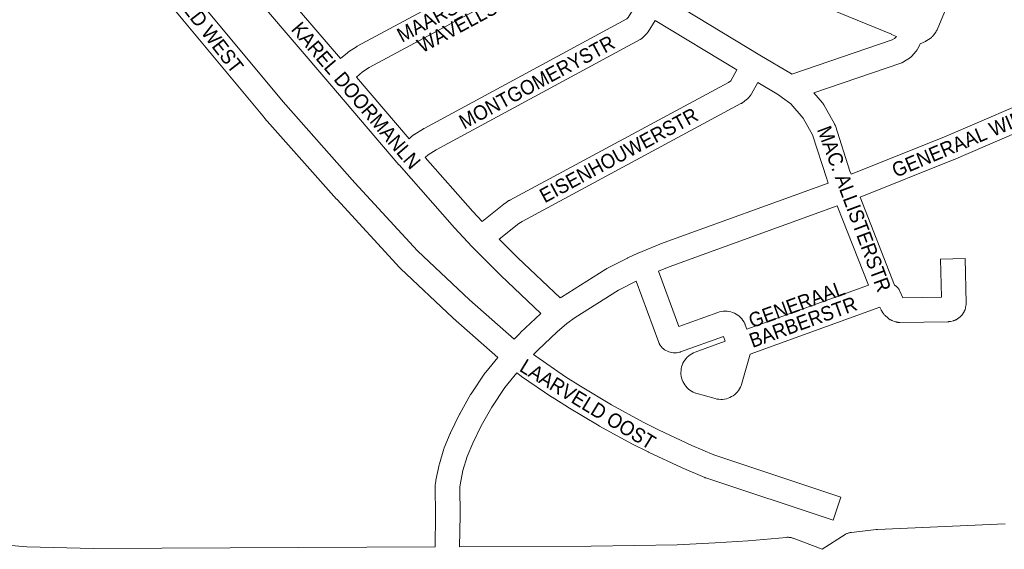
# Model space of a CAD drawing. Header units: metres. Extents: x 123819 to 142731, y 393440 to 405763.
# Tile 88 of 256: x 132066 to 132588, y 395052 to 395333. Entities that reach past the tile are written whole.
import ezdxf
from ezdxf.enums import TextEntityAlignment as Align

# ---------------------------------------------------------------- set-up
doc = ezdxf.new("R2010")
doc.units = ezdxf.units.M
doc.header["$MEASUREMENT"] = 0
for name, color, linetype, lineweight in [('gs-anno-wegen algemeen tekst', 7, 'Continuous', 0), ('gs-knt-hoofdweg', 7, 'Continuous', 0), ('gs-knt-wegen algemeen', 7, 'Continuous', 0)]:
    doc.layers.add(name, color=color, linetype=linetype, lineweight=lineweight)
doc.styles.add('Style-Arial', font='arial.ttf')

msp = doc.modelspace()

# ---------------------------------------------------------------- linework, layer by layer
at = {"layer": 'gs-knt-hoofdweg', "color": 7, "linetype": 'Continuous', "flags": 128}
for points in [[(131915.34, 395132.67), (131915.38, 395132.6), (131921.42, 395123.62), (131928.08, 395115.07), (131931.56, 395111.05), (131935.18, 395107.17), (131943.03, 395099.59), (131947, 395096.15), (131954.65, 395090.15), (131961.22, 395086.4), (131975.6, 395078.85), (131990.28, 395072.02), (132005.32, 395065.89), (132012.64, 395063.22), (132027.78, 395059.16), (132044.74, 395055.91), (132059.02, 395054), (132069.32, 395053.18), (132104.75, 395052.14), (132285.9, 395053.09)], [(132298.92, 395053.15), (132368.73, 395053.52), (132414.41, 395054.17), (132434.47, 395055.15), (132452.01, 395056.32), (132472.3, 395058.13), (132472.66, 395058.16), (132473.02, 395058.17), (132473.38, 395058.16), (132473.74, 395058.13), (132474.1, 395058.09), (132474.46, 395058.03), (132474.82, 395057.96), (132475.17, 395057.87), (132475.51, 395057.76), (132475.86, 395057.64), (132491.29, 395051.77), (132503.39, 395059.55), (132503.7, 395059.74), (132504.02, 395059.92), (132504.35, 395060.08), (132504.69, 395060.23), (132505.03, 395060.36), (132505.37, 395060.47), (132505.72, 395060.57), (132506.08, 395060.65), (132506.08, 395060.65), (132506.08, 395060.65), (132506.44, 395060.72), (132506.8, 395060.77), (132519.97, 395062.3), (132520.26, 395062.33), (132520.54, 395062.35), (132588.26, 395065.32)]]:
    msp.add_lwpolyline(points, dxfattribs=at)
at = {"layer": 'gs-knt-wegen algemeen', "color": 7, "linetype": 'Continuous', "flags": 128}
for points in [[(132096.67, 395418.96), (132120.75, 395391.41), (132120.87, 395391.26), (132162.18, 395341.03), (132205.31, 395289.17), (132243.38, 395246.32), (132276.67, 395210.17), (132304.13, 395184.19), (132327.92, 395163.27)], [(132319.25, 395153.56), (132295.44, 395174.49), (132295.27, 395174.65), (132267.55, 395200.87), (132267.39, 395201.02), (132267.24, 395201.19), (132233.76, 395237.55), (132233.68, 395237.63), (132195.51, 395280.6), (132195.37, 395280.76), (132152.16, 395332.72), (132152.14, 395332.75), (132110.88, 395382.91), (132086.54, 395410.77), (132082.89, 395412.37)], [(132235.71, 395312.17), (132239.38, 395315.28), (132239.6, 395315.46), (132239.82, 395315.62), (132240.05, 395315.78), (132244.16, 395318.44), (132244.38, 395318.58), (132244.61, 395318.71), (132333.07, 395366.44), (132333.09, 395366.46), (132333.68, 395367.19), (132336.92, 395372.22)], [(132571.83, 395374.86), (132552.18, 395327.53), (132552.07, 395327.27), (132551.94, 395327.01), (132551.8, 395326.76), (132551.65, 395326.52), (132551.5, 395326.28), (132550.32, 395324.61), (132550.14, 395324.37), (132549.94, 395324.13), (132549.74, 395323.89), (132549.52, 395323.67), (132549.29, 395323.46), (132549.05, 395323.27), (132548.81, 395323.08), (132548.55, 395322.9), (132546.87, 395321.81), (132546.66, 395321.68), (132546.45, 395321.55), (132546.22, 395321.44), (132546, 395321.33), (132543.28, 395320.1)], [(132348.06, 395365.48), (132344.44, 395359.86), (132344.32, 395359.67), (132344.19, 395359.49), (132344.05, 395359.31), (132342.89, 395357.86), (132342.7, 395357.64), (132342.51, 395357.43), (132342.3, 395357.22), (132342.09, 395357.03), (132341.08, 395356.15), (132340.86, 395355.96), (132340.63, 395355.79), (132340.39, 395355.62), (132340.14, 395355.47), (132339.89, 395355.32), (132251.02, 395307.38), (132247.48, 395305.08), (132244.18, 395302.28)], [(132342, 395176.98), (132320.73, 395197.04), (132320.57, 395197.2), (132305.58, 395212.34), (132305.46, 395212.47), (132296.38, 395222.16), (132296.24, 395222.31), (132266.81, 395255.82), (132266.76, 395255.88), (132230.03, 395298.78), (132230.03, 395298.78), (132193.28, 395341.75)], [(132207.42, 395345.25), (132235.71, 395312.17)], [(132411.24, 395342.47), (132458.11, 395314.09), (132474.96, 395304.04), (132475.21, 395303.88), (132475.22, 395303.87), (132528.47, 395322.07), (132529.65, 395322.85), (132530.61, 395323.94), (132530.64, 395323.99)], [(132528.05, 395325.07), (132478.14, 395345.69)], [(132272.18, 395269.57), (132273.68, 395271), (132273.87, 395271.18), (132274.07, 395271.35), (132274.28, 395271.51), (132274.49, 395271.66), (132274.71, 395271.81), (132279.72, 395274.95), (132279.9, 395275.06), (132280.08, 395275.16), (132387.6, 395333.28), (132388.31, 395334), (132391.57, 395339.15)], [(132402.71, 395332.41), (132398.93, 395326.44), (132398.77, 395326.21), (132398.61, 395325.99), (132398.44, 395325.77), (132398.26, 395325.56), (132398.07, 395325.36), (132396.19, 395323.45), (132395.99, 395323.26), (132395.78, 395323.08), (132395.57, 395322.9), (132395.35, 395322.73), (132395.12, 395322.58), (132394.89, 395322.43), (132394.65, 395322.29), (132286.46, 395263.81), (132282.19, 395261.13), (132280.72, 395259.72)], [(132446.01, 395306.2), (132402.71, 395332.41)], [(132528.05, 395325.06), (132528.05, 395325.06), (132528.05, 395325.06), (132528.05, 395325.07)], [(132528.05, 395325.06), (132528.05, 395325.06), (132528.05, 395325.06), (132528.05, 395325.07)], [(132530.64, 395323.99), (132528.05, 395325.06)], [(132543.28, 395320.1), (132543.23, 395319.98), (132543.12, 395319.75), (132543.01, 395319.53), (132541.76, 395317.16), (132541.61, 395316.88), (132541.44, 395316.62), (132541.26, 395316.36), (132541.07, 395316.11), (132540.87, 395315.87), (132538.81, 395313.56), (132538.62, 395313.36), (132538.42, 395313.16), (132538.22, 395312.97), (132538, 395312.79), (132537.78, 395312.62), (132537.55, 395312.46), (132534.97, 395310.76), (132534.74, 395310.61), (132534.49, 395310.47), (132534.25, 395310.34), (132534, 395310.22), (132533.74, 395310.12), (132533.48, 395310.02), (132486.76, 395294.06)], [(132506.7, 395250.79), (132555.79, 395270.45), (132650.43, 395311.2), (132650.69, 395311.31), (132650.95, 395311.4), (132651.22, 395311.48), (132652.99, 395311.99), (132653.25, 395312.06), (132653.51, 395312.11), (132653.77, 395312.16), (132654.03, 395312.2), (132657.69, 395312.62), (132657.96, 395312.64), (132658.23, 395312.66), (132658.5, 395312.66), (132658.77, 395312.65), (132659.04, 395312.63), (132669.94, 395311.61), (132670.17, 395311.59), (132675.19, 395310.95), (132675.5, 395310.9), (132679.9, 395310.12), (132680.2, 395310.06), (132685.75, 395308.81)], [(132310.84, 395225.76), (132322.39, 395234.98), (132322.62, 395235.16), (132322.86, 395235.33), (132325.11, 395236.81), (132325.36, 395236.97), (132325.62, 395237.11), (132441.6, 395299.51), (132442.76, 395300.38), (132446.01, 395306.2)], [(132244.18, 395302.28), (132272.18, 395269.57)], [(132457.17, 395299.49), (132453.81, 395293.46), (132453.65, 395293.19), (132453.47, 395292.92), (132453.28, 395292.67), (132453.08, 395292.42), (132452.22, 395291.4), (132452.02, 395291.18), (132451.82, 395290.97), (132451.61, 395290.77), (132451.39, 395290.58), (132451.16, 395290.4), (132449.02, 395288.8), (132448.82, 395288.66), (132448.62, 395288.52), (132448.41, 395288.4), (132448.2, 395288.28), (132332.04, 395225.79), (132330.28, 395224.62), (132319.93, 395216.36)], [(132470.3, 395291.36), (132468.03, 395293.01), (132457.17, 395299.49)], [(132683.93, 395295.88), (132677.49, 395297.32), (132673.38, 395298.05), (132668.62, 395298.66), (132658.51, 395299.61), (132656.05, 395299.32), (132655.19, 395299.08), (132560.86, 395258.46), (132560.71, 395258.4), (132511.47, 395238.67)], [(132486.76, 395294.06), (132491.41, 395288.65), (132491.57, 395288.45), (132491.73, 395288.24), (132491.88, 395288.03), (132492.02, 395287.81), (132492.15, 395287.59), (132497.75, 395277.61), (132497.87, 395277.38), (132497.98, 395277.15), (132498.09, 395276.91), (132498.18, 395276.67), (132498.26, 395276.43), (132506.01, 395252.53), (132506.7, 395250.79)], [(132470.3, 395291.35), (132470.3, 395291.35), (132470.3, 395291.36)], [(132470.3, 395291.35), (132470.3, 395291.35), (132470.3, 395291.36)], [(132494.53, 395246.15), (132493.83, 395247.93), (132493.75, 395248.12), (132493.68, 395248.32), (132486.08, 395271.8), (132481.11, 395280.66), (132474.63, 395288.2), (132470.3, 395291.35)], [(132280.72, 395259.72), (132305.95, 395230.98), (132310.84, 395225.76)], [(132352.32, 395185.15), (132352.67, 395185.41), (132352.86, 395185.54), (132353.05, 395185.67), (132376.53, 395200.46), (132376.78, 395200.6), (132377.03, 395200.74), (132387.99, 395206.36), (132388.24, 395206.48), (132393.48, 395208.9), (132393.7, 395208.99), (132405.17, 395213.77), (132405.45, 395213.88), (132494.53, 395246.15)], [(132499.3, 395234.03), (132410.03, 395201.69), (132404.47, 395199.38)], [(132515.78, 395191.89), (132499.3, 395234.03)], [(132319.93, 395216.36), (132329.75, 395206.43), (132352.32, 395185.15)], [(132404.47, 395199.38), (132415.31, 395170.05), (132435.85, 395177.51), (132436.82, 395177.81), (132437.8, 395178.03), (132438.8, 395178.16), (132439.81, 395178.2), (132440.82, 395178.15), (132441.82, 395178.02), (132442.81, 395177.8), (132443.77, 395177.49), (132444.7, 395177.1), (132445.59, 395176.63), (132446.44, 395176.08), (132447.24, 395175.46), (132447.98, 395174.77), (132448.65, 395174.03), (132449.26, 395173.22), (132449.8, 395172.37), (132450.26, 395171.47), (132450.37, 395171.21), (132450.46, 395170.95), (132451.32, 395168.57), (132515.78, 395191.89)], [(132392.55, 395194.07), (132383.23, 395189.29), (132360.18, 395174.77), (132355.81, 395171.57), (132350.65, 395167.24), (132340.35, 395157.44), (132338.12, 395155.1)], [(132521.93, 395180.27), (132453.15, 395155.38), (132448.54, 395139.26), (132448.46, 395139), (132448.37, 395138.73), (132447.97, 395137.81), (132447.49, 395136.93), (132446.94, 395136.09), (132446.32, 395135.31), (132445.63, 395134.58), (132444.89, 395133.91), (132444.08, 395133.31), (132443.23, 395132.79), (132442.33, 395132.34), (132441.4, 395131.97), (132440.44, 395131.68), (132439.46, 395131.47), (132438.47, 395131.36), (132437.47, 395131.32), (132436.47, 395131.38), (132435.47, 395131.52), (132434.5, 395131.75), (132434.49, 395131.76), (132424.3, 395134.64), (132424.03, 395134.72), (132423.77, 395134.81), (132422.85, 395135.21), (132421.97, 395135.68), (132421.13, 395136.22), (132420.35, 395136.84), (132419.62, 395137.52), (132418.95, 395138.27), (132418.35, 395139.07), (132417.82, 395139.91), (132417.36, 395140.8), (132416.99, 395141.73), (132416.7, 395142.69), (132416.49, 395143.66), (132416.36, 395144.66), (132416.33, 395145.66), (132416.38, 395146.65), (132416.51, 395147.64), (132416.73, 395148.62), (132417.04, 395149.57), (132417.43, 395150.49), (132417.89, 395151.38), (132418.43, 395152.22), (132419.04, 395153.01), (132419.72, 395153.74), (132420.46, 395154.42), (132421.26, 395155.02), (132422.1, 395155.56), (132422.99, 395156.02), (132423.91, 395156.4), (132439.78, 395162.15), (132438.86, 395164.75), (132416.14, 395156.49), (132415.87, 395156.4), (132415.59, 395156.32), (132414.78, 395156.14), (132413.96, 395156.04), (132413.14, 395156), (132412.31, 395156.04), (132411.49, 395156.14), (132410.68, 395156.32), (132409.9, 395156.57), (132409.13, 395156.89), (132408.4, 395157.27), (132407.7, 395157.71), (132407.04, 395158.21), (132406.43, 395158.77), (132405.87, 395159.38), (132405.37, 395160.03), (132405.21, 395160.27), (132405.06, 395160.51), (132404.92, 395160.75), (132404.8, 395161.01), (132404.68, 395161.27), (132404.58, 395161.53), (132392.55, 395194.07)], [(132327.92, 395163.27), (132331.04, 395166.54), (132331.26, 395166.76), (132341.83, 395176.81), (132341.98, 395176.95), (132342, 395176.98)], [(132285.9, 395053.09), (132286.21, 395070.03), (132286, 395084.98), (132286.01, 395085.28), (132286.02, 395085.59), (132286.05, 395085.89), (132286.32, 395087.95), (132286.35, 395088.18), (132286.39, 395088.41), (132288.03, 395096.54), (132288.1, 395096.84), (132288.19, 395097.14), (132290.6, 395105.07), (132290.7, 395105.37), (132290.81, 395105.66), (132293.98, 395113.32), (132294.06, 395113.49), (132294.14, 395113.67), (132298.77, 395123.22), (132298.87, 395123.41), (132298.97, 395123.59), (132304.8, 395133.89), (132304.92, 395134.09), (132305.05, 395134.29), (132312.34, 395145.22), (132312.47, 395145.41), (132312.61, 395145.6), (132312.76, 395145.78), (132319.25, 395153.56)], [(132329.38, 395145.37), (132322.97, 395137.71), (132316.01, 395127.26), (132310.4, 395117.36), (132305.94, 395108.16), (132302.97, 395100.97), (132300.73, 395093.65), (132299.2, 395086.07), (132299.03, 395084.7), (132299.23, 395070.11), (132299.23, 395069.9), (132298.92, 395053.15)], [(132497.02, 395067.18), (132497.01, 395067.18), (132429.52, 395089.67), (132429.27, 395089.76), (132429.02, 395089.86), (132416.92, 395095.02), (132416.72, 395095.11), (132399.13, 395103.33), (132398.95, 395103.42), (132390.38, 395107.75), (132390.21, 395107.84), (132373.17, 395117.11), (132372.94, 395117.24), (132356.29, 395127.2), (132356.13, 395127.3), (132348.04, 395132.48), (132347.88, 395132.59), (132331.84, 395143.56), (132331.64, 395143.7), (132329.38, 395145.37)]]:
    msp.add_lwpolyline(points, dxfattribs=at)
for points in [[(132511.47, 395238.67), (132529.7, 395192.04), (132530.55, 395191.36), (132530.78, 395191.17), (132530.99, 395190.97), (132531.2, 395190.76), (132531.4, 395190.54), (132531.59, 395190.31), (132531.77, 395190.07), (132531.94, 395189.83), (132532.09, 395189.58), (132532.24, 395189.32), (132532.37, 395189.05), (132532.49, 395188.78), (132533.98, 395185.2), (132554.54, 395185.53), (132554.04, 395205.81, -0.384918), (132554.05, 395205.82), (132567.04, 395206.14, -0.384918), (132567.05, 395206.13), (132567.63, 395182.49), (132567.63, 395182.17), (132567.62, 395181.86), (132567.59, 395181.55), (132567.54, 395181.23), (132567.35, 395180.13), (132567.3, 395179.83), (132567.22, 395179.53), (132567.14, 395179.24), (132567.04, 395178.95), (132566.92, 395178.66), (132566.8, 395178.38), (132566.66, 395178.11), (132566.5, 395177.85), (132566.34, 395177.59), (132565.45, 395176.27), (132565.27, 395176.02), (132565.09, 395175.78), (132564.89, 395175.55), (132564.68, 395175.33), (132564.47, 395175.12), (132564.24, 395174.92), (132564, 395174.73), (132563.76, 395174.55), (132563.1, 395174.09), (132562.84, 395173.93), (132562.58, 395173.77), (132562.31, 395173.63), (132562.04, 395173.5), (132561.76, 395173.38), (132561.47, 395173.28), (132561.18, 395173.18), (132560.89, 395173.11), (132559.34, 395172.74), (132559.06, 395172.68), (132558.78, 395172.63), (132558.5, 395172.6), (132558.22, 395172.58), (132557.94, 395172.56), (132532.54, 395172.15), (132532.24, 395172.15), (132531.95, 395172.17), (132531.65, 395172.2), (132531.36, 395172.24), (132531.07, 395172.29), (132530.78, 395172.36), (132530.5, 395172.44), (132530.22, 395172.54), (132528.27, 395173.24), (132527.98, 395173.36), (132527.7, 395173.48), (132527.41, 395173.62), (132527.14, 395173.78), (132526.88, 395173.95), (132526.62, 395174.13), (132526.37, 395174.32), (132526.13, 395174.53), (132524.6, 395175.91), (132524.37, 395176.12), (132524.16, 395176.35), (132523.95, 395176.58), (132523.76, 395176.83), (132523.57, 395177.08), (132523.41, 395177.34), (132522.86, 395178.23), (132522.74, 395178.45), (132522.62, 395178.67), (132522.51, 395178.9), (132522.41, 395179.13), (132521.93, 395180.27)], [(132338.12, 395155.1), (132339.29, 395154.24), (132355.15, 395143.39), (132363.06, 395138.32), (132379.51, 395128.49), (132396.34, 395119.33), (132404.73, 395115.09), (132422.13, 395106.95), (132433.88, 395101.94), (132501.13, 395079.53, -0.384875), (132501.13, 395079.52), (132497.02, 395067.19), (132497.02, 395067.18)]]:
    msp.add_lwpolyline(points, format="xyb", dxfattribs=at)

# ---------------------------------------------------------------- texts
at = {"layer": 'gs-anno-wegen algemeen tekst', "color": 7, "style": 'Style-Arial', "width": 0.909091}
for s, rotation, p in [('LAARVELD WEST', 307.7426, (132156.66, 395338.4)), ('MAARSCHALK ', 28.2914, (132297.46, 395340.53)), ('WAVELLSTR', 28.2242, (132303.42, 395332.38)), ('KAREL DOORMANLN', 310.5261, (132244.02, 395292.6)), ('MONTGOMERYSTR', 28.3957, (132339.9, 395299.74)), ('GENERAAL WINKELMANSTR', 22.8013, (132590.95, 395278.58)), ('EISENHOUWERSTR', 28.3957, (132383.34, 395260.95)), ('MAC. ALLISTERSTR', 290.4314, (132508.22, 395232.42)), ('GENERAAL', 19.9671, (132477.7, 395181.8)), ('BARBERSTR', 19.9671, (132481.11, 395172.4)), ('LAARVELD OOST', 328.6878, (132366.95, 395128.79))]:
    msp.add_text(s, height=7.7, rotation=rotation, dxfattribs=at).set_placement(p, align=Align.MIDDLE_CENTER)

doc.saveas('drawing.dxf')
